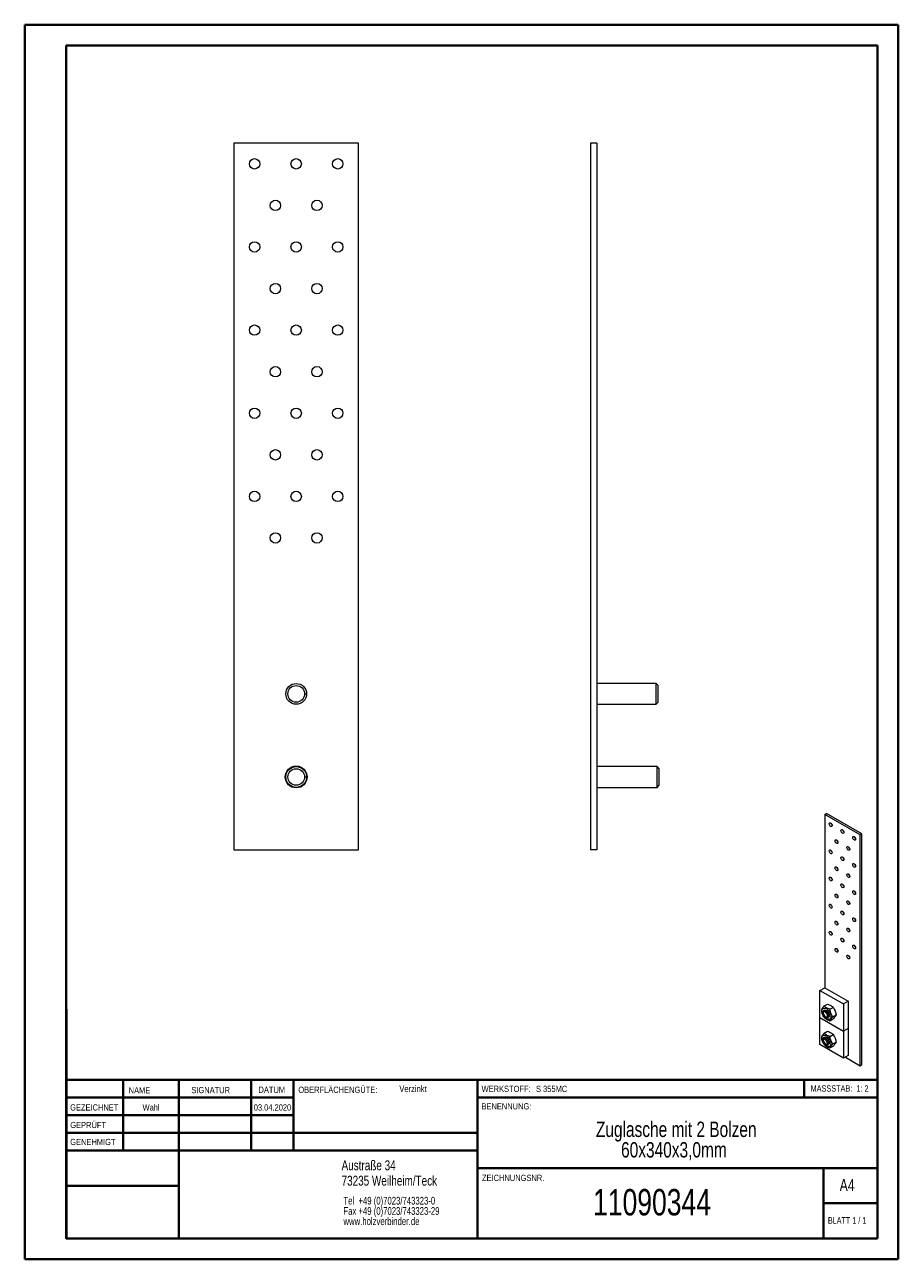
# Model space of a CAD drawing. Header units: millimetres. Extents: x 0 to 210, y 0 to 297.
import ezdxf

# ---------------------------------------------------------------- set-up
doc = ezdxf.new("R2010")
doc.units = ezdxf.units.MM
doc.styles.add('SLDTEXTSTYLE0', font='TXT', dxfattribs={"width": 0.75})
doc.styles.add('SLDTEXTSTYLE1', font='TXT', dxfattribs={"width": 0.681818})
doc.styles.add('SLDTEXTSTYLE2', font='TXT', dxfattribs={"width": 0.7})

# ---------------------------------------------------------------- blocks, each defined once
blk = doc.blocks.new('SW_NOTE_0')
at = {"color": 0, "linetype": 'Continuous', "lineweight": 0, "char_height": 1.8521, "attachment_point": 1, "style": 'SLDTEXTSTYLE0'}
for s, insert in [('Tel  +49 (0)7023/743323-0', (0, 2.39)), ('Fax +49 (0)7023/743323-29', (0, -0.08)), ('www.holzverbinder.de', (0, -2.55))]:
    blk.add_mtext(s, dxfattribs=dict(at, insert=insert))
blk = doc.blocks.new('SW_NOTE_1')
at = {"color": 0, "linetype": 'Continuous', "lineweight": 0, "char_height": 3.7042, "attachment_point": 2, "style": 'SLDTEXTSTYLE0'}
for s, insert in [('Zuglasche mit 2 Bolzen', (26.68, 4.77)), ('60x340x3,0mm', (26.12, -0.16))]:
    blk.add_mtext(s, dxfattribs=dict(at, insert=insert))

msp = doc.modelspace()

# ---------------------------------------------------------------- linework, layer by layer
at = {"color": 7, "linetype": 'Continuous', "lineweight": 40}
for p, q in [((0.08, 0.21), (0.08, 297.21)), ((0.08, 297.21), (210.08, 297.21)), ((210.08, 0.21), (210.08, 297.21)), ((210.08, 292.21), (210.08, 297.21)), ((10.08, 292.21), (205.08, 292.21)), ((10.08, 5.21), (10.08, 292.21)), ((205.08, 5.21), (205.08, 292.21)), ((10.11, 60.37), (10.11, 5.12)), ((205.08, 43.37), (10.11, 43.37)), ((23.71, 43.37), (23.71, 26.37)), ((37.1, 43.37), (37.1, 5.12)), ((54.51, 43.37), (54.51, 26.37)), ((64.71, 26.37), (64.71, 43.37)), ((108.91, 43.37), (108.91, 5.12)), ((187.47, 39.12), (187.47, 43.37)), ((64.71, 39.1), (10.11, 39.1)), ((205.08, 39.12), (108.91, 39.12)), ((64.71, 34.87), (10.11, 34.87)), ((108.91, 30.62), (10.11, 30.62)), ((108.91, 26.37), (10.11, 26.37)), ((108.91, 22.12), (205.08, 22.12)), ((192.08, 5.21), (192.08, 22.21)), ((37.1, 17.87), (10.11, 17.87)), ((10.11, 13.71), (10.08, 13.71)), ((205.08, 13.71), (192.08, 13.71)), ((10.11, 9.46), (10.08, 9.46)), ((10.08, 5.21), (205.08, 5.21)), ((205.08, 5.21), (180.99, 5.21)), ((0.08, 0.21), (210.08, 0.21))]:
    msp.add_line(p, q, dxfattribs=at)
at = {"color": 7, "linetype": 'Continuous', "lineweight": 15}
for p, q in [((50.34, 268.74), (50.34, 98.74)), ((80.34, 268.74), (50.34, 268.74)), ((80.34, 98.74), (80.34, 268.74)), ((137.6, 268.74), (136.1, 268.74)), ((136.1, 268.74), (136.1, 98.74)), ((137.6, 268.74), (137.6, 98.74)), ((151.85, 138.74), (137.6, 138.74)), ((152.35, 138.24), (151.85, 138.74)), ((151.85, 133.74), (151.85, 138.74)), ((152.35, 134.24), (152.35, 138.24)), ((137.6, 133.74), (151.85, 133.74)), ((151.85, 133.74), (152.35, 134.24)), ((152.1, 118.74), (137.6, 118.74)), ((152.6, 118.24), (152.1, 118.74)), ((152.1, 113.74), (152.1, 118.74)), ((152.6, 114.24), (152.6, 118.24)), ((137.6, 113.74), (152.1, 113.74)), ((152.1, 113.74), (152.6, 114.24)), ((192.4, 107.21), (192.82, 107.46)), ((192.4, 107.21), (192.4, 65.56)), ((200.88, 102.32), (192.4, 107.21)), ((201.31, 102.56), (192.82, 107.46)), ((201.31, 102.56), (200.88, 102.32)), ((200.88, 46.79), (200.88, 102.32)), ((201.31, 47.04), (201.31, 102.56)), ((50.34, 98.74), (80.34, 98.74)), ((137.6, 98.74), (136.1, 98.74)), ((191.25, 64.91), (192.39, 65.56)), ((192.39, 65.56), (198.04, 62.3)), ((191.25, 64.91), (196.91, 61.65)), ((191.25, 58.38), (191.25, 64.91)), ((191.9, 59.57), (191.9, 59.41)), ((192.29, 60.13), (192.11, 60.03)), ((192.27, 61.16), (193.05, 61.6)), ((193.66, 60.35), (194.44, 60.8)), ((198.04, 62.3), (196.91, 61.65)), ((196.91, 61.65), (196.91, 55.11)), ((198.04, 62.3), (198.04, 55.77)), ((191.25, 51.85), (191.25, 58.38)), ((191.25, 58.38), (196.91, 55.11)), ((192.47, 58.43), (192.61, 58.35)), ((193.11, 58.3), (193.29, 58.4)), ((193.66, 57.58), (194.44, 58.03)), ((194.35, 58.57), (195.13, 59.01)), ((192.29, 53.6), (192.04, 53.46)), ((192.27, 54.62), (193.05, 55.07)), ((193.66, 53.82), (194.44, 54.27)), ((198.04, 55.77), (196.91, 55.11)), ((196.91, 55.11), (196.91, 48.58)), ((198.04, 55.77), (198.04, 49.23)), ((196.91, 48.58), (191.25, 51.85)), ((191.83, 53), (191.83, 52.83)), ((192.4, 51.85), (192.54, 51.77)), ((193.04, 51.72), (193.29, 51.87)), ((193.66, 51.05), (194.44, 51.49)), ((194.35, 52.03), (195.13, 52.48)), ((198.04, 49.23), (196.91, 48.58)), ((197.35, 48.83), (200.88, 46.79)), ((200.88, 46.79), (201.31, 47.04))]:
    msp.add_line(p, q, dxfattribs=at)
at = {"color": 7, "linetype": 'Continuous', "lineweight": 0}
for p, q in [((67.34, 136.24), (67.84, 136.24)), ((67.34, 116.24), (67.84, 116.24)), ((64.71, 39.12), (10.11, 39.12)), ((23.71, 5.21), (23.71, 5.12)), ((54.51, 5.21), (54.51, 5.12))]:
    msp.add_line(p, q, dxfattribs=at)
at = {"color": 7, "linetype": 'Continuous', "lineweight": 15, "flags": 128}
for points in [[(193.81, 104.36), (193.69, 104.45), (193.59, 104.58), (193.51, 104.74), (193.46, 104.9), (193.46, 105.04), (193.51, 105.15), (193.59, 105.21), (193.69, 105.22), (193.81, 105.17), (193.93, 105.08), (194.04, 104.95), (194.12, 104.79), (194.16, 104.64), (194.16, 104.49), (194.12, 104.38), (194.04, 104.32), (193.93, 104.31), (193.81, 104.36)], [(195.23, 100.27), (195.11, 100.37), (195, 100.5), (194.92, 100.66), (194.88, 100.81), (194.88, 100.95), (194.92, 101.06), (195, 101.13), (195.11, 101.14), (195.23, 101.09), (195.35, 101), (195.45, 100.86), (195.53, 100.71), (195.58, 100.55), (195.58, 100.41), (195.53, 100.3), (195.45, 100.24), (195.35, 100.23), (195.23, 100.27)], [(196.64, 102.72), (196.52, 102.82), (196.41, 102.95), (196.33, 103.11), (196.29, 103.26), (196.29, 103.4), (196.33, 103.51), (196.41, 103.58), (196.52, 103.59), (196.64, 103.54), (196.76, 103.45), (196.87, 103.31), (196.95, 103.16), (196.99, 103), (196.99, 102.86), (196.95, 102.75), (196.87, 102.69), (196.76, 102.68), (196.64, 102.72)], [(199.47, 101.09), (199.35, 101.19), (199.24, 101.32), (199.16, 101.47), (199.12, 101.63), (199.12, 101.77), (199.16, 101.88), (199.24, 101.94), (199.35, 101.95), (199.47, 101.91), (199.59, 101.81), (199.7, 101.68), (199.78, 101.53), (199.82, 101.37), (199.82, 101.23), (199.78, 101.12), (199.7, 101.06), (199.59, 101.05), (199.47, 101.09)], [(193.81, 97.82), (193.69, 97.92), (193.59, 98.05), (193.51, 98.21), (193.46, 98.36), (193.46, 98.51), (193.51, 98.61), (193.59, 98.68), (193.69, 98.69), (193.81, 98.64), (193.93, 98.55), (194.04, 98.41), (194.12, 98.26), (194.16, 98.1), (194.16, 97.96), (194.12, 97.85), (194.04, 97.79), (193.93, 97.78), (193.81, 97.82)], [(198.06, 98.64), (197.93, 98.74), (197.83, 98.87), (197.75, 99.02), (197.71, 99.18), (197.71, 99.32), (197.75, 99.43), (197.83, 99.49), (197.93, 99.5), (198.06, 99.46), (198.18, 99.36), (198.28, 99.23), (198.36, 99.08), (198.4, 98.92), (198.4, 98.78), (198.36, 98.67), (198.28, 98.61), (198.18, 98.6), (198.06, 98.64)], [(196.64, 96.19), (196.52, 96.29), (196.41, 96.42), (196.33, 96.57), (196.29, 96.73), (196.29, 96.87), (196.33, 96.98), (196.41, 97.04), (196.52, 97.05), (196.64, 97.01), (196.76, 96.91), (196.87, 96.78), (196.95, 96.63), (196.99, 96.47), (196.99, 96.33), (196.95, 96.22), (196.87, 96.16), (196.76, 96.15), (196.64, 96.19)], [(199.47, 94.56), (199.35, 94.65), (199.24, 94.79), (199.16, 94.94), (199.12, 95.1), (199.12, 95.24), (199.16, 95.35), (199.24, 95.41), (199.35, 95.42), (199.47, 95.38), (199.59, 95.28), (199.7, 95.15), (199.78, 94.99), (199.82, 94.84), (199.82, 94.7), (199.78, 94.59), (199.7, 94.52), (199.59, 94.51), (199.47, 94.56)], [(193.81, 91.29), (193.69, 91.39), (193.59, 91.52), (193.51, 91.67), (193.46, 91.83), (193.46, 91.97), (193.51, 92.08), (193.59, 92.14), (193.69, 92.15), (193.81, 92.11), (193.93, 92.01), (194.04, 91.88), (194.12, 91.73), (194.16, 91.57), (194.16, 91.43), (194.12, 91.32), (194.04, 91.26), (193.93, 91.25), (193.81, 91.29)], [(195.23, 93.74), (195.11, 93.84), (195, 93.97), (194.92, 94.12), (194.88, 94.28), (194.88, 94.42), (194.92, 94.53), (195, 94.59), (195.11, 94.6), (195.23, 94.56), (195.35, 94.46), (195.45, 94.33), (195.53, 94.18), (195.58, 94.02), (195.58, 93.88), (195.53, 93.77), (195.45, 93.71), (195.35, 93.7), (195.23, 93.74)], [(198.06, 92.11), (197.93, 92.2), (197.83, 92.34), (197.75, 92.49), (197.71, 92.65), (197.71, 92.79), (197.75, 92.9), (197.83, 92.96), (197.93, 92.97), (198.06, 92.93), (198.18, 92.83), (198.28, 92.7), (198.36, 92.55), (198.4, 92.39), (198.4, 92.25), (198.36, 92.14), (198.28, 92.07), (198.18, 92.06), (198.06, 92.11)], [(196.64, 89.66), (196.52, 89.75), (196.41, 89.89), (196.33, 90.04), (196.29, 90.2), (196.29, 90.34), (196.33, 90.45), (196.41, 90.51), (196.52, 90.52), (196.64, 90.48), (196.76, 90.38), (196.87, 90.25), (196.95, 90.1), (196.99, 89.94), (196.99, 89.8), (196.95, 89.69), (196.87, 89.62), (196.76, 89.61), (196.64, 89.66)], [(195.23, 87.21), (195.11, 87.3), (195, 87.44), (194.92, 87.59), (194.88, 87.75), (194.88, 87.89), (194.92, 88), (195, 88.06), (195.11, 88.07), (195.23, 88.03), (195.35, 87.93), (195.45, 87.8), (195.53, 87.65), (195.58, 87.49), (195.58, 87.35), (195.53, 87.24), (195.45, 87.17), (195.35, 87.16), (195.23, 87.21)], [(198.06, 85.58), (197.93, 85.67), (197.83, 85.8), (197.75, 85.96), (197.71, 86.12), (197.71, 86.26), (197.75, 86.37), (197.83, 86.43), (197.93, 86.44), (198.06, 86.39), (198.18, 86.3), (198.28, 86.17), (198.36, 86.01), (198.4, 85.86), (198.4, 85.71), (198.36, 85.6), (198.28, 85.54), (198.18, 85.53), (198.06, 85.58)], [(199.47, 88.03), (199.35, 88.12), (199.24, 88.25), (199.16, 88.41), (199.12, 88.57), (199.12, 88.71), (199.16, 88.82), (199.24, 88.88), (199.35, 88.89), (199.47, 88.84), (199.59, 88.75), (199.7, 88.62), (199.78, 88.46), (199.82, 88.31), (199.82, 88.16), (199.78, 88.05), (199.7, 87.99), (199.59, 87.98), (199.47, 88.03)], [(193.81, 84.76), (193.69, 84.85), (193.59, 84.99), (193.51, 85.14), (193.46, 85.3), (193.46, 85.44), (193.51, 85.55), (193.59, 85.61), (193.69, 85.62), (193.81, 85.58), (193.93, 85.48), (194.04, 85.35), (194.12, 85.2), (194.16, 85.04), (194.16, 84.9), (194.12, 84.79), (194.04, 84.72), (193.93, 84.72), (193.81, 84.76)], [(196.64, 83.13), (196.52, 83.22), (196.41, 83.35), (196.33, 83.51), (196.29, 83.67), (196.29, 83.81), (196.33, 83.92), (196.41, 83.98), (196.52, 83.99), (196.64, 83.94), (196.76, 83.85), (196.87, 83.72), (196.95, 83.56), (196.99, 83.41), (196.99, 83.26), (196.95, 83.15), (196.87, 83.09), (196.76, 83.08), (196.64, 83.13)], [(195.23, 80.68), (195.11, 80.77), (195, 80.9), (194.92, 81.06), (194.88, 81.22), (194.88, 81.36), (194.92, 81.47), (195, 81.53), (195.11, 81.54), (195.23, 81.49), (195.35, 81.4), (195.45, 81.27), (195.53, 81.11), (195.58, 80.96), (195.58, 80.81), (195.53, 80.71), (195.45, 80.64), (195.35, 80.63), (195.23, 80.68)], [(199.47, 81.49), (199.35, 81.59), (199.24, 81.72), (199.16, 81.88), (199.12, 82.03), (199.12, 82.17), (199.16, 82.28), (199.24, 82.35), (199.35, 82.36), (199.47, 82.31), (199.59, 82.22), (199.7, 82.08), (199.78, 81.93), (199.82, 81.77), (199.82, 81.63), (199.78, 81.52), (199.7, 81.46), (199.59, 81.45), (199.47, 81.49)], [(193.81, 78.23), (193.69, 78.32), (193.59, 78.45), (193.51, 78.61), (193.46, 78.77), (193.46, 78.91), (193.51, 79.02), (193.59, 79.08), (193.69, 79.09), (193.81, 79.04), (193.93, 78.95), (194.04, 78.82), (194.12, 78.66), (194.16, 78.51), (194.16, 78.36), (194.12, 78.26), (194.04, 78.19), (193.93, 78.18), (193.81, 78.23)], [(196.64, 76.6), (196.52, 76.69), (196.41, 76.82), (196.33, 76.98), (196.29, 77.13), (196.29, 77.28), (196.33, 77.38), (196.41, 77.45), (196.52, 77.46), (196.64, 77.41), (196.76, 77.32), (196.87, 77.18), (196.95, 77.03), (196.99, 76.87), (196.99, 76.73), (196.95, 76.62), (196.87, 76.56), (196.76, 76.55), (196.64, 76.6)], [(198.06, 79.04), (197.93, 79.14), (197.83, 79.27), (197.75, 79.43), (197.71, 79.58), (197.71, 79.72), (197.75, 79.83), (197.83, 79.9), (197.93, 79.91), (198.06, 79.86), (198.18, 79.77), (198.28, 79.63), (198.36, 79.48), (198.4, 79.32), (198.4, 79.18), (198.36, 79.07), (198.28, 79.01), (198.18, 79), (198.06, 79.04)], [(195.23, 74.15), (195.11, 74.24), (195, 74.37), (194.92, 74.53), (194.88, 74.68), (194.88, 74.83), (194.92, 74.93), (195, 75), (195.11, 75.01), (195.23, 74.96), (195.35, 74.87), (195.45, 74.74), (195.53, 74.58), (195.58, 74.42), (195.58, 74.28), (195.53, 74.17), (195.45, 74.11), (195.35, 74.1), (195.23, 74.15)], [(199.47, 74.96), (199.35, 75.06), (199.24, 75.19), (199.16, 75.34), (199.12, 75.5), (199.12, 75.64), (199.16, 75.75), (199.24, 75.81), (199.35, 75.82), (199.47, 75.78), (199.59, 75.68), (199.7, 75.55), (199.78, 75.4), (199.82, 75.24), (199.82, 75.1), (199.78, 74.99), (199.7, 74.93), (199.59, 74.92), (199.47, 74.96)], [(198.06, 72.51), (197.93, 72.61), (197.83, 72.74), (197.75, 72.89), (197.71, 73.05), (197.71, 73.19), (197.75, 73.3), (197.83, 73.36), (197.93, 73.37), (198.06, 73.33), (198.18, 73.23), (198.28, 73.1), (198.36, 72.95), (198.4, 72.79), (198.4, 72.65), (198.36, 72.54), (198.28, 72.48), (198.18, 72.47), (198.06, 72.51)], [(192.79, 60.51), (193, 60.37), (193.2, 60.18), (193.39, 59.96), (193.55, 59.71), (193.69, 59.44), (193.79, 59.17), (193.85, 58.9), (193.87, 58.64), (193.85, 58.41), (193.79, 58.21), (193.69, 58.05), (193.55, 57.94), (193.39, 57.88), (193.2, 57.87), (193, 57.92), (192.79, 58.02), (192.58, 58.16), (192.37, 58.35), (192.19, 58.57), (192.02, 58.82), (191.89, 59.09), (191.79, 59.36), (191.73, 59.63), (191.71, 59.89), (191.73, 60.12), (191.79, 60.32), (191.89, 60.48), (192.02, 60.59), (192.19, 60.65), (192.37, 60.66), (192.58, 60.61), (192.79, 60.51)], [(191.9, 59.57), (191.91, 59.67), (191.95, 59.83), (192.03, 59.96), (192.14, 60.04), (192.28, 60.08), (192.44, 60.05), (192.61, 59.98), (192.78, 59.86), (192.94, 59.7), (193.08, 59.5), (193.19, 59.29), (193.27, 59.07), (193.31, 58.86), (193.31, 58.66), (193.27, 58.49), (193.19, 58.36), (193.08, 58.28), (192.94, 58.25), (192.78, 58.27), (192.61, 58.35), (192.61, 58.35)], [(192.47, 59.73), (192.62, 59.62), (192.76, 59.47), (192.88, 59.29), (192.97, 59.09), (193.02, 58.89), (193.03, 58.71), (193, 58.55), (192.93, 58.44), (192.83, 58.37), (192.69, 58.35), (192.55, 58.39), (192.39, 58.48), (192.24, 58.61), (192.11, 58.78), (192.01, 58.97), (191.94, 59.17), (191.9, 59.36), (191.92, 59.53), (191.97, 59.67), (192.06, 59.77), (192.18, 59.81), (192.32, 59.8), (192.47, 59.73)], [(192.79, 58.45), (192.62, 58.57), (192.46, 58.73), (192.32, 58.92), (192.21, 59.14), (192.13, 59.36), (192.09, 59.57), (192.09, 59.77), (192.13, 59.94), (192.21, 60.06), (192.32, 60.15), (192.46, 60.18), (192.62, 60.16), (192.79, 60.08), (192.96, 59.96), (193.12, 59.8), (193.26, 59.61), (193.37, 59.39), (193.45, 59.17), (193.49, 58.96), (193.49, 58.76), (193.45, 58.59), (193.37, 58.46), (193.26, 58.38), (193.12, 58.35), (192.96, 58.37), (192.79, 58.45)], [(191.86, 52.64), (191.79, 52.83), (191.73, 53.1), (191.71, 53.36), (191.73, 53.59), (191.79, 53.79), (191.89, 53.95), (192.02, 54.06), (192.19, 54.12), (192.37, 54.13), (192.58, 54.08), (192.79, 53.98)], [(191.83, 53), (191.84, 53.09), (191.88, 53.26), (191.96, 53.39), (192.07, 53.47), (192.21, 53.5), (192.37, 53.48), (192.54, 53.41), (192.71, 53.28), (192.87, 53.12), (193.01, 52.93), (193.12, 52.72), (193.2, 52.5), (193.24, 52.28), (193.24, 52.09), (193.2, 51.92), (193.12, 51.79), (193.01, 51.71), (192.87, 51.68), (192.71, 51.7), (192.54, 51.77), (192.54, 51.77)], [(192.79, 51.92), (192.62, 52.04), (192.46, 52.2), (192.32, 52.39), (192.21, 52.6), (192.13, 52.82), (192.09, 53.04), (192.09, 53.24), (192.13, 53.4), (192.21, 53.53), (192.32, 53.61), (192.46, 53.65), (192.62, 53.62), (192.79, 53.55), (192.96, 53.43), (193.12, 53.27), (193.26, 53.07), (193.37, 52.86), (193.45, 52.64), (193.49, 52.43), (193.49, 52.23), (193.45, 52.06), (193.37, 51.93), (193.26, 51.85), (193.12, 51.82), (192.96, 51.84), (192.79, 51.92)], [(192.79, 53.98), (193, 53.84), (193.2, 53.65), (193.39, 53.42), (193.55, 53.17), (193.69, 52.91), (193.79, 52.63), (193.85, 52.36), (193.87, 52.11), (193.85, 51.88), (193.79, 51.68), (193.69, 51.52), (193.55, 51.41), (193.39, 51.35), (193.2, 51.34), (193, 51.39), (192.79, 51.48), (192.58, 51.63), (192.37, 51.82), (192.24, 51.97)], [(192.4, 51.85), (192.25, 51.97), (192.1, 52.12), (191.98, 52.3), (191.9, 52.5), (191.84, 52.69), (191.83, 52.88), (191.87, 53.03), (191.94, 53.15), (192.04, 53.22), (192.17, 53.24), (192.32, 53.2), (192.48, 53.11), (192.62, 52.98), (192.76, 52.81), (192.86, 52.62), (192.93, 52.42), (192.96, 52.23), (192.95, 52.05), (192.9, 51.92), (192.81, 51.82), (192.69, 51.78), (192.55, 51.79), (192.4, 51.85)]]:
    msp.add_lwpolyline(points, dxfattribs=at)
at = {"color": 7, "linetype": 'Continuous', "lineweight": 15}
for centre, radius in [((55.34, 263.74), 1.25), ((65.34, 263.74), 1.25), ((75.34, 263.74), 1.25), ((60.34, 253.74), 1.25), ((70.34, 253.74), 1.25), ((55.34, 243.74), 1.25), ((65.34, 243.74), 1.25), ((75.34, 243.74), 1.25), ((60.34, 233.74), 1.25), ((70.34, 233.74), 1.25), ((55.34, 223.74), 1.25), ((65.34, 223.74), 1.25), ((75.34, 223.74), 1.25), ((60.34, 213.74), 1.25), ((70.34, 213.74), 1.25), ((55.34, 203.74), 1.25), ((65.34, 203.74), 1.25), ((75.34, 203.74), 1.25), ((60.34, 193.74), 1.25), ((70.34, 193.74), 1.25), ((55.34, 183.74), 1.25), ((65.34, 183.74), 1.25), ((75.34, 183.74), 1.25), ((60.34, 173.74), 1.25), ((70.34, 173.74), 1.25), ((65.34, 136.24), 2.5), ((65.34, 136.24), 2), ((65.34, 116.24), 2.62), ((65.34, 116.24), 2.5), ((65.34, 116.24), 2)]:
    msp.add_circle(centre, radius, dxfattribs=at)
for centre in [(194.69, 105.27), (196.1, 101.19), (197.52, 103.64), (200.34, 102.01), (194.69, 98.74), (198.93, 99.56), (197.52, 97.11), (200.34, 95.47), (196.1, 94.66), (198.93, 93.02), (194.69, 92.21), (197.52, 90.57), (196.1, 88.12), (198.93, 86.49), (200.34, 88.94), (194.69, 85.67), (197.52, 84.04), (196.1, 81.59), (200.34, 82.41), (194.69, 79.14), (197.52, 77.51), (198.93, 79.96), (196.1, 75.06), (200.34, 75.88), (198.93, 73.43)]:
    msp.add_arc(centre, 0.81, 190.9348, 229.0598, dxfattribs=at)
for points, knots in [([(192.27, 61.16), (192.18, 61.05), (192, 60.84), (191.79, 60.57), (191.65, 60.35), (191.6, 60.23), (191.58, 60.17)], [0, 0, 0, 0, 0.264614, 0.534966, 0.765352, 1, 1, 1, 1]), ([(191.58, 60.17), (191.61, 59.99), (191.67, 59.64), (191.82, 59.17), (192.03, 58.74), (192.19, 58.5), (192.27, 58.38)], [0, 0, 0, 0, 0.264614, 0.534966, 0.765352, 1, 1, 1, 1]), ([(193.66, 60.35), (193.51, 60.41), (193.2, 60.51), (192.82, 60.71), (192.51, 60.92), (192.35, 61.08), (192.27, 61.16)], [0, 0, 0, 0, 0.264614, 0.534966, 0.765352, 1, 1, 1, 1]), ([(193.05, 61.6), (193.2, 61.55), (193.51, 61.45), (193.89, 61.25), (194.2, 61.03), (194.36, 60.88), (194.44, 60.8)], [0, 0, 0, 0, 0.264614, 0.534966, 0.765352, 1, 1, 1, 1]), ([(194.35, 58.57), (194.26, 58.7), (194.08, 58.98), (193.87, 59.43), (193.73, 59.9), (193.68, 60.2), (193.66, 60.35)], [0, 0, 0, 0, 0.264614, 0.534966, 0.765352, 1, 1, 1, 1]), ([(194.44, 60.8), (194.53, 60.67), (194.71, 60.39), (194.92, 59.94), (195.05, 59.47), (195.11, 59.17), (195.13, 59.01)], [0, 0, 0, 0, 0.2646136, 0.5349658, 0.7653524, 1, 1, 1, 1]), ([(192.27, 58.38), (192.36, 58.29), (192.54, 58.12), (192.88, 57.89), (193.26, 57.71), (193.52, 57.62), (193.66, 57.58)], [0, 0, 0, 0, 0.264614, 0.534966, 0.765352, 1, 1, 1, 1]), ([(193.66, 57.58), (193.69, 57.65), (193.75, 57.78), (193.9, 58.03), (194.11, 58.29), (194.27, 58.47), (194.35, 58.57)], [0, 0, 0, 0, 0.264614, 0.534966, 0.765352, 1, 1, 1, 1]), ([(195.13, 59.01), (195.1, 58.95), (195.04, 58.81), (194.88, 58.57), (194.68, 58.3), (194.52, 58.12), (194.44, 58.03)], [0, 0, 0, 0, 0.264614, 0.534966, 0.765352, 1, 1, 1, 1]), ([(192.27, 54.62), (192.18, 54.52), (192, 54.31), (191.79, 54.04), (191.65, 53.81), (191.6, 53.7), (191.58, 53.64)], [0, 0, 0, 0, 0.264614, 0.534966, 0.765352, 1, 1, 1, 1]), ([(191.58, 53.64), (191.61, 53.46), (191.67, 53.11), (191.79, 52.71), (191.9, 52.49), (191.93, 52.43)], [0, 0, 0, 0, 0.410557, 0.830018, 1, 1, 1, 1]), ([(193.66, 53.82), (193.51, 53.87), (193.2, 53.98), (192.82, 54.17), (192.51, 54.39), (192.35, 54.55), (192.27, 54.62)], [0, 0, 0, 0, 0.264614, 0.534966, 0.765352, 1, 1, 1, 1]), ([(193.05, 55.07), (193.2, 55.02), (193.51, 54.92), (193.89, 54.72), (194.2, 54.5), (194.36, 54.35), (194.44, 54.27)], [0, 0, 0, 0, 0.264614, 0.534966, 0.765352, 1, 1, 1, 1]), ([(194.35, 52.03), (194.26, 52.17), (194.08, 52.45), (193.87, 52.9), (193.73, 53.36), (193.68, 53.67), (193.66, 53.82)], [0, 0, 0, 0, 0.264614, 0.534966, 0.765352, 1, 1, 1, 1]), ([(194.44, 54.27), (194.53, 54.13), (194.71, 53.86), (194.92, 53.4), (195.05, 52.94), (195.11, 52.64), (195.13, 52.48)], [0, 0, 0, 0, 0.2646136, 0.5349658, 0.7653524, 1, 1, 1, 1]), ([(192.02, 52.25), (192.02, 52.24), (192.1, 52.09), (192.19, 51.97), (192.27, 51.85)], [0, 0, 0, 0, 0.071392, 1, 1, 1, 1]), ([(192.27, 51.85), (192.36, 51.76), (192.54, 51.58), (192.88, 51.36), (193.26, 51.18), (193.52, 51.09), (193.66, 51.05)], [0, 0, 0, 0, 0.264614, 0.534966, 0.765352, 1, 1, 1, 1]), ([(193.66, 51.05), (193.69, 51.11), (193.75, 51.25), (193.9, 51.49), (194.11, 51.76), (194.27, 51.94), (194.35, 52.03)], [0, 0, 0, 0, 0.264614, 0.534966, 0.765352, 1, 1, 1, 1]), ([(195.13, 52.48), (195.1, 52.41), (195.04, 52.28), (194.88, 52.03), (194.68, 51.77), (194.52, 51.59), (194.44, 51.49)], [0, 0, 0, 0, 0.264614, 0.534966, 0.765352, 1, 1, 1, 1])]:
    msp.add_open_spline(points, degree=3, knots=knots, dxfattribs=at)

# ---------------------------------------------------------------- block references
at = {"color": 7, "linetype": 'Continuous', "lineweight": 0}
for name, p in [('SW_NOTE_1', (130.02, 28.57)), ('SW_NOTE_0', (76.7, 12.85))]:
    msp.add_blockref(name, p, dxfattribs=at)

# ---------------------------------------------------------------- texts
for s, insert, char_height, attachment_point, style in [('NAME', (25.07, 41.62), 1.5, 1, 'SLDTEXTSTYLE0'), ('SIGNATUR', (40.14, 41.68), 1.5, 1, 'SLDTEXTSTYLE0'), ('DATUM', (56.28, 41.74), 1.5, 1, 'SLDTEXTSTYLE0'), ('OBERFLÄCHENGÜTE:', (65.86, 41.74), 1.5, 1, 'SLDTEXTSTYLE0'), ('Verzinkt', (90.14, 42.03), 1.587, 1, 'SLDTEXTSTYLE0'), ('WERKSTOFF:', (109.91, 41.96), 1.5, 1, 'SLDTEXTSTYLE0'), ('S 355MC', (122.99, 41.96), 1.5, 1, 'SLDTEXTSTYLE0'), ('MASSSTAB:  1: 2', (188.99, 42.07), 1.5, 1, 'SLDTEXTSTYLE2'), ('GEZEICHNET', (11, 37.51), 1.5, 1, 'SLDTEXTSTYLE0'), ('Wahl', (30.46, 37.5), 1.499, 2, 'SLDTEXTSTYLE0'), ('03.04.2020', (59.64, 37.5), 1.499, 2, 'SLDTEXTSTYLE0'), ('BENENNUNG:', (109.88, 37.77), 1.5, 1, 'SLDTEXTSTYLE0'), ('GEPRÜFT', (11.03, 33.28), 1.5, 1, 'SLDTEXTSTYLE0'), ('GENEHMIGT', (11.02, 29.19), 1.5, 1, 'SLDTEXTSTYLE0'), ('Austraße 34', (76.25, 24.02), 2.3813, 1, 'SLDTEXTSTYLE0'), ('73235 Weilheim/Teck', (76.25, 20.32), 2.3813, 1, 'SLDTEXTSTYLE0'), ('ZEICHNUNGSNR.', (110, 20.55), 1.5, 1, 'SLDTEXTSTYLE0'), ('A4', (196, 19.52), 2.91, 1, 'SLDTEXTSTYLE0'), ('11090344', (150.88, 17.12), 6.35, 2, 'SLDTEXTSTYLE0'), ('BLATT 1 / 1', (193.16, 10.36), 1.5875, 1, 'SLDTEXTSTYLE1')]:
    msp.add_mtext(s, dxfattribs=dict(at, insert=insert, char_height=char_height, attachment_point=attachment_point, style=style))

doc.saveas('drawing.dxf')
